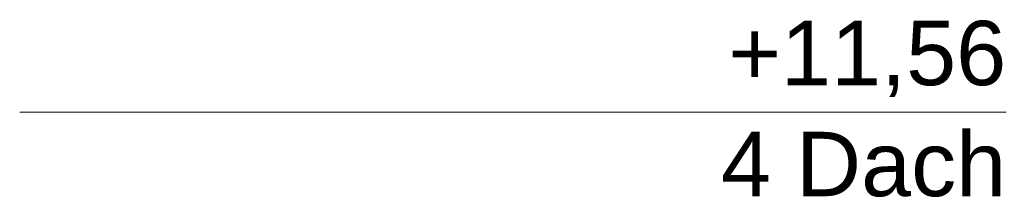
# Model space of a CAD drawing. Header units: millimetres. Extents: x 58537 to 97688, y -8921 to 14216.
# Tile 45 of 145: x 58537 to 61593, y 11296 to 11848. Entities that reach past the tile are written whole.
import ezdxf

# ---------------------------------------------------------------- set-up
doc = ezdxf.new("R2010")
doc.units = ezdxf.units.MM
doc.header["$MEASUREMENT"] = 0
doc.layers.add('0_Nr_pióra__45', color=7, linetype='Continuous', lineweight=15, true_color=0x40a5ff)
doc.styles.add('STYL_AUTOMATYCZNY_1', font='arial.ttf')

# ---------------------------------------------------------------- blocks, each defined once
blk = doc.blocks.new('D Przekrój_STORY_MARKER')
at = {"layer": '0_Nr_pióra__45', "color": 161, "linetype": 'Continuous', "lineweight": 15, "true_color": 0x40a5ff}
blk.add_line((58537.3, 11560), (61599.3, 11560), dxfattribs=at)
at = {"layer": '0_Nr_pióra__45', "color": 161, "lineweight": 15, "true_color": 0x40a5ff, "insert": (61599.3, 11844.3), "char_height": 200, "attachment_point": 3, "line_spacing_factor": 1.034704, "style": 'STYL_AUTOMATYCZNY_1'}
blk.add_mtext('\\A1;{\\pqr;\\pt0;\\fArial|b0|i0|c238|p0;\\W1.000000;+11,56\\P\\pqr;\\pt0;\\fArial|b0|i0|c238|p0;\\W1.000000;4\\fArial|b0|i0|c238|p0;\\W1.000000; \\fArial|b0|i0|c238|p0;\\W1.000000;Dach}', dxfattribs=at)

msp = doc.modelspace()

# ---------------------------------------------------------------- block references
at = {"linetype": 'Continuous', "lineweight": 0}
msp.add_blockref('D Przekrój_STORY_MARKER', (0, 0), dxfattribs=at)

doc.saveas('drawing.dxf')
